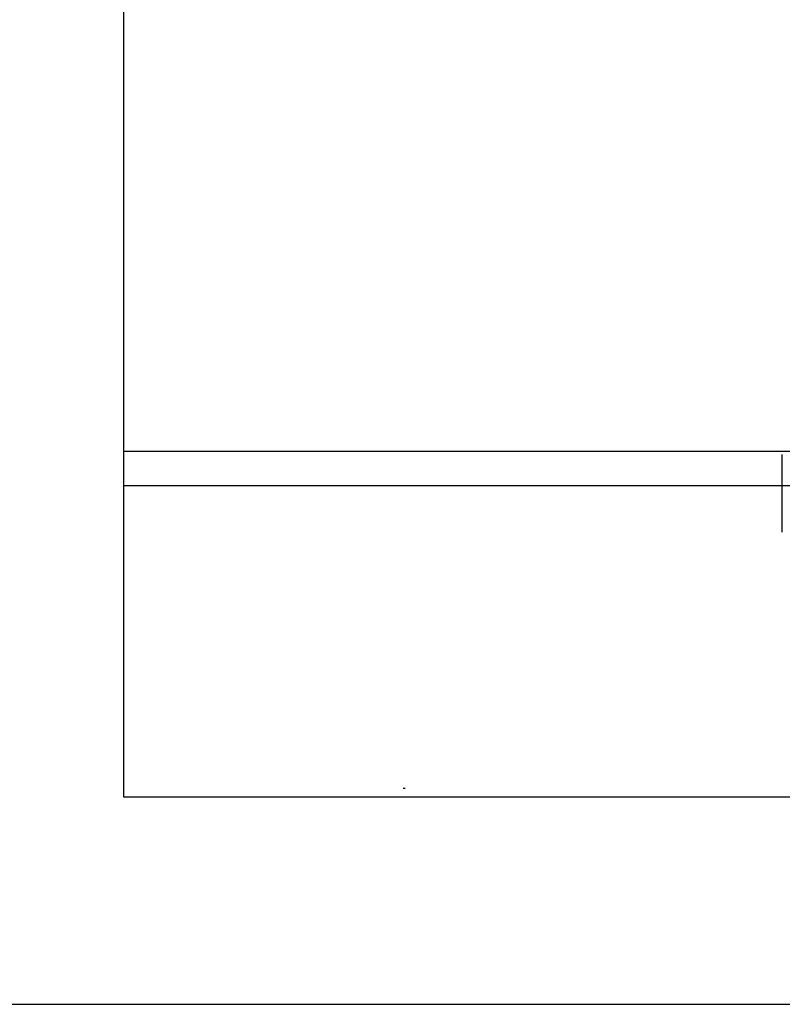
# Model space of a CAD drawing. Header units: millimetres. Extents: x 28600 to 181045, y -399112 to -163690.
# Tile 187 of 256: x 59312 to 59356, y -194653 to -194596. Entities that reach past the tile are written whole.
import ezdxf

# ---------------------------------------------------------------- set-up
doc = ezdxf.new("R2010")
doc.units = ezdxf.units.MM
doc.linetypes.add('DASHDOT', pattern=[25.4, 12.7, -6.35, 0, -6.35])
doc.layers.get('0').update_dxf_attribs({"color": 8})
for name, color, linetype in [('!! 0_ Istn-sciany', 8, 'Continuous'), ('!! 1_wydzieleni PPOŻ - nowe', 8, 'Continuous'), ('!! 2 ZABUDOWA GK-MDF', 8, 'Continuous'), ('0-osie-liniA', 8, 'DASHDOT')]:
    doc.layers.add(name, color=color, linetype=linetype)
doc.layers.add('!!_@ wypos sanit nd', color=8, linetype='Continuous', plot=False)

# ---------------------------------------------------------------- blocks, each defined once
blk = doc.blocks.new('A$Cff2eaf8b')
blk.add_lwpolyline([(0.20099, -0.02671), (0.20099, -0.0717)])

msp = doc.modelspace()

# ---------------------------------------------------------------- linework, layer by layer
at = {"layer": '!! 0_ Istn-sciany'}
for points in [[(59317.56735, -194353.12813), (59317.56735, -194641.12813)], [(59317.56735, -194641.12813), (59477.56735, -194641.12813)], [(59317.56735, -194653.12813), (59477.56735, -194653.12813)]]:
    msp.add_lwpolyline(points, dxfattribs=at)
at = {"layer": '!! 1_wydzieleni PPOŻ - nowe'}
msp.add_lwpolyline([(59305.56735, -194653.12813), (59317.56735, -194653.12813)], dxfattribs=at)
at = {"layer": '!! 2 ZABUDOWA GK-MDF'}
for points in [[(59317.56735, -194621.12813), (59418.56735, -194621.12813)], [(59317.56735, -194623.12813), (59418.56735, -194623.12813)]]:
    msp.add_lwpolyline(points, dxfattribs=at)
at = {"layer": '0-osie-liniA', "ltscale": 5}
msp.add_lwpolyline([(57459.11355, -194640.62813), (64262.14073, -194640.62813)], dxfattribs=at)

# ---------------------------------------------------------------- block references
at = {"layer": '!!_@ wypos sanit nd', "xscale": 100, "yscale": 100, "zscale": 100, "rotation": 180}
msp.add_blockref('A$Cff2eaf8b', (59375.78963, -194628.49768), dxfattribs=at)

doc.saveas('drawing.dxf')
